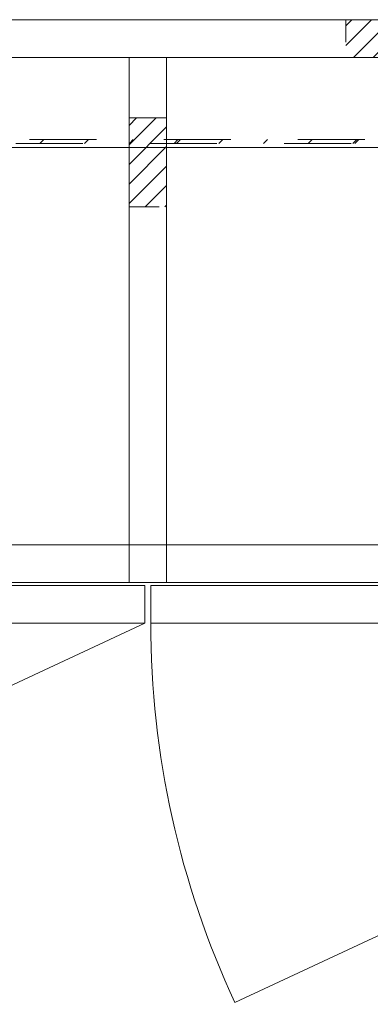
# Model space of a CAD drawing. Header units: inches. Extents: x -416 to -272, y -73 to 47.
# Tile 142 of 206: x -292.34 to -285.37, y -33.08 to -13.51. Entities that reach past the tile are written whole.
import ezdxf

# ---------------------------------------------------------------- set-up
doc = ezdxf.new("R2010")
doc.units = ezdxf.units.IN
doc.header["$LTSCALE"] = 32
doc.header["$MEASUREMENT"] = 0
doc.linetypes.add('Dash Style-1', pattern=[0.083328, 0.041656, -0.041672])
for name, color, linetype, lineweight in [('DashLine', 7, 'Continuous', 13), ('DashLineFill', 7, 'Dash Style-1', 13), ('Drawing', 7, 'Continuous', 18), ('None', 7, 'Continuous', 18), ('SolidLine', 7, 'Continuous', 15)]:
    doc.layers.add(name, color=color, linetype=linetype, lineweight=lineweight)
doc.layers.add('Electrical', color=1, linetype='Dash Style-1', lineweight=15, true_color=0xff0000)
pattern_1 = [(45, (0, 0), (-0.3333333, -0.7222222), [])]

# ---------------------------------------------------------------- blocks, each defined once
blk = doc.blocks.new('Group-22')
at = {"layer": 'DashLineFill', "linetype": 'Continuous', "lineweight": 13}
h = blk.add_hatch(dxfattribs=at)
h.set_pattern_fill('Steel', color=253, style=0, pattern_type=2)
h.set_pattern_definition([(45, (0, 0), (-1.61302, 1.935715), []), (45, (-1.0608, 1.0608), (-0.472346, 0.4167613), [])])
h.paths.add_polyline_path([(-0.047, 0.157), (69.772, 0.157), (69.772, 0.079), (-0.047, 0.079)])
at = {"layer": 'DashLineFill', "flags": 128}
blk.add_lwpolyline([(-0.047, 0.157), (69.772, 0.157), (69.772, 0.079), (-0.047, 0.079)], close=True, dxfattribs=at)
blk = doc.blocks.new('Group-23')
at = {"layer": 'None'}
blk.add_blockref('Group-22', (0, 0), dxfattribs=at)
blk = doc.blocks.new('SL Desktop Screen (2D)-1')
at = {"layer": 'None'}
blk.add_blockref('Group-23', (0, 0), dxfattribs=at)
at = {"layer": 'Drawing', "color": 0, "flags": 1}
for tag in ['Tag', 'Catalog', 'FinishGroup', 'Discount', 'Option1', 'Option2', 'Option3', 'Option4', 'Option5', 'Option6', 'Option7', 'Option8', 'Option9', 'Option10', 'Option11', 'Option12', 'Custom', 'Item1', 'Item2', 'Item3', 'Item4', 'Item5', 'Item6', 'Item7', 'Item8', 'Item9', 'Item10', 'Item11', 'Item12', 'Item13', 'Item14', 'Item15', 'Item16', 'Item17', 'Item18', 'Item19', 'Item20', 'Item21', 'Item22', 'Item23', 'Item24', 'Item25']:
    blk.add_attdef(tag, (16.542, -15.877), '', height=0.00709, dxfattribs=at)
blk = doc.blocks.new('Group-42')
at = {"layer": 'DashLine', "flags": 128}
blk.add_lwpolyline([(1.114, -2.559), (70.894, -2.559), (70.894, -30), (1.114, -30)], close=True, dxfattribs=at)
at = {"layer": 'SolidLine', "flags": 128}
blk.add_lwpolyline([(1.114, -2.559), (70.894, -2.559), (70.894, -30), (1.114, -30)], close=True, dxfattribs=at)
blk = doc.blocks.new('Group-47')
at = {"layer": 'Electrical', "linetype": 'Continuous', "lineweight": 5, "true_color": 0xdd0000}
h = blk.add_hatch(dxfattribs=at)
h.set_pattern_fill('ElectricalHatch', color=12, style=0, pattern_type=2)
h.set_pattern_definition(pattern_1)
h.paths.add_polyline_path([(57.923, -0.02), (66.732, -0.02), (66.732, -0.768), (57.923, -0.768)])
h = blk.add_hatch(dxfattribs=at)
h.set_pattern_fill('ElectricalHatch', color=12, style=0, pattern_type=2)
h.set_pattern_definition(pattern_1)
h.paths.add_polyline_path([(53.612, -1.969), (54.36, -1.969), (54.36, -3.74), (53.612, -3.74)])
at = {"layer": 'DashLine'}
for p, q in [((53.927, -12.008), (37.755, -19.549)), ((71.89, -12.008), (55.717, -19.549))]:
    blk.add_line(p, q, dxfattribs=at)
at = {"layer": 'DashLine', "flags": 128}
for points in [[(53.612, -0.768), (54.36, -0.768), (54.36, -10.453), (53.612, -10.453)], [(18.435, -10.453), (53.612, -10.453), (53.612, -11.201), (18.435, -11.201)], [(54.36, -10.453), (71.26, -10.453), (71.26, -11.201), (54.36, -11.201)]]:
    blk.add_lwpolyline(points, close=True, dxfattribs=at)
at = {"layer": 'DashLine'}
blk.add_arc((71.89, -12.008), 17.844, 180, 205, dxfattribs=at)
at = {"layer": 'Electrical', "flags": 128}
for points in [[(57.923, -0.02), (66.732, -0.02), (66.732, -0.768), (57.923, -0.768)], [(53.612, -1.969), (54.36, -1.969), (54.36, -3.74), (53.612, -3.74)]]:
    blk.add_lwpolyline(points, close=True, dxfattribs=at)
at = {"layer": 'SolidLine', "flags": 128}
for points in [[(0.787, -0.02), (71.26, -0.02), (71.26, -0.768), (0.787, -0.768)], [(0.787, -0.768), (71.26, -0.768), (71.26, -11.201), (0.787, -11.201)], [(36.083, -11.26), (53.927, -11.26), (53.927, -12.008), (36.083, -12.008)], [(54.045, -11.26), (71.89, -11.26), (71.89, -12.008), (54.045, -12.008)]]:
    blk.add_lwpolyline(points, close=True, dxfattribs=at)
blk = doc.blocks.new('Group-78')
at = {"layer": 'None'}
for name in ['Group-47', 'Group-42']:
    blk.add_blockref(name, (0, 0), dxfattribs=at)
blk = doc.blocks.new('SL Credenza Desk (2D)')
at = {"layer": 'None'}
blk.add_blockref('Group-78', (0, 0), dxfattribs=at)
at = {"layer": 'Drawing', "color": 0, "flags": 1}
for tag in ['Tag', 'Catalog', 'FinishGroup', 'Custom', 'Discount', 'Item1', 'Item2', 'Item3', 'Item4', 'Item5', 'Item6', 'Item7', 'Item8', 'Item9', 'Item10', 'Item11', 'Item12', 'Item13', 'Item14', 'Item15', 'Item16', 'Item17', 'Item18', 'Item19', 'Item20', 'Item21', 'Item22', 'Item23', 'Item24', 'Item25', 'Option1', 'Option2', 'Option3', 'Option4', 'Option5', 'Option6', 'Option7', 'Option8', 'Option9', 'Option10', 'Option11', 'Option12']:
    blk.add_attdef(tag, (15.719, -28.999), '', height=0.00709, dxfattribs=at)
blk = doc.blocks.new('Group-79')
at = {"layer": 'Drawing'}
blk.add_blockref('SL Credenza Desk (2D)', (15.68, 1.485), dxfattribs=at)
at = {"layer": 'Drawing', "color": 0, "flags": 1}
for tag in ['Tag', 'Catalog', 'FinishGroup', 'Custom', 'Discount', 'Item1', 'Item2', 'Item3', 'Item4', 'Item5', 'Item6', 'Item7', 'Item8', 'Item9', 'Item10', 'Item11', 'Item12', 'Item13', 'Item14', 'Item15', 'Item16', 'Item17', 'Item18', 'Item19', 'Item20', 'Item21', 'Item22', 'Item23', 'Item24', 'Item25', 'Option1', 'Option2', 'Option3', 'Option4', 'Option5', 'Option6', 'Option7', 'Option8', 'Option9', 'Option10', 'Option11', 'Option12']:
    blk.add_attdef(tag, (15.719, -28.999), '', height=0.00709, dxfattribs=at)

msp = doc.modelspace()

# ---------------------------------------------------------------- block references
at = {"layer": 'Drawing'}
msp.add_blockref('SL Desktop Screen (2D)-1', (-342.76, -16.051), dxfattribs=at)

# ---------------------------------------------------------------- next in the draw order: block references
at = {"layer": 'Drawing', "color": 7}
msp.add_blockref('Group-79', (-359.459, -14.977), dxfattribs=at)

doc.saveas('drawing.dxf')
